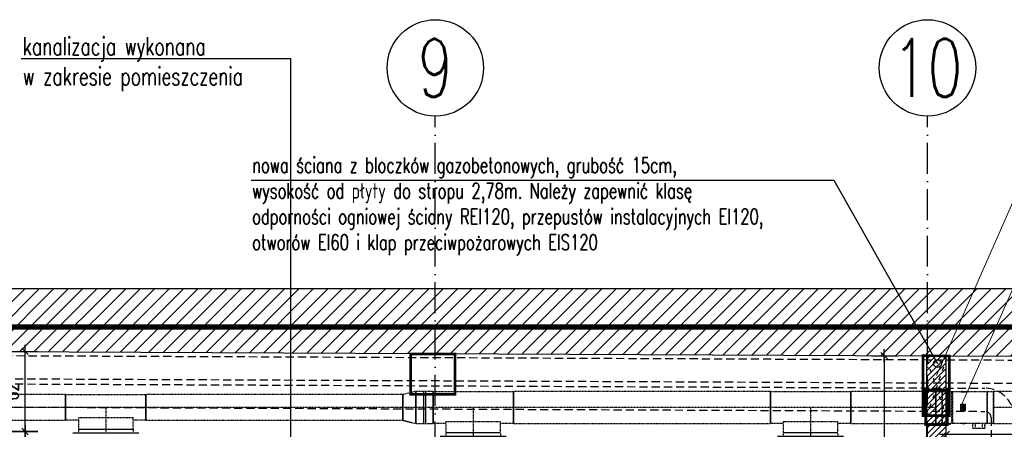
# Model space of a CAD drawing. Header units: millimetres. Extents: x 167273 to 188273, y -125105 to -88145.
# Tile 199 of 210: x 174289 to 175055, y -91255 to -90937. Entities that reach past the tile are written whole.
import ezdxf

# ---------------------------------------------------------------- set-up
doc = ezdxf.new("R2010")
doc.units = ezdxf.units.MM
doc.header["$PDMODE"] = 35
doc.header["$PDSIZE"] = 5
for name, pattern in [('ACAD_ISO03W100', [30, 12, -18]), ('ACAD_ISO10W100', [18, 12, -3, 0, -3]), ('DASHDOT', [1, 0.5, -0.25, 0, -0.25]), ('DASHED', [0.75, 0.5, -0.25]), ('HIDDEN', [9.525, 6.35, -3.175]), ('WENT_2', [1.5, 0.5, -1])]:
    doc.linetypes.add(name, pattern=pattern)
for name, color, linetype in [('!_ppoz', 10, 'Continuous'), ('a-op_leader', 9, 'Continuous'), ('a-op_text', 9, 'Continuous'), ('a-osie', 1, 'ACAD_ISO10W100'), ('a-wymiary', 9, 'Continuous'), ('b-przerywana1', 9, 'ACAD_ISO03W100'), ('b-ściany', 2, 'Continuous'), ('FLUID-N-BIB-SYM', 7, 'Continuous'), ('h-hatch', 8, 'Continuous')]:
    doc.layers.add(name, color=color, linetype=linetype)
doc.layers.add('!_zmiany', color=7, linetype='Continuous', true_color=0xfa7d00)
doc.layers.add('!zakres', color=7, linetype='ACAD_ISO03W100', lineweight=60, true_color=0x8a14ff)
for name, color, linetype, lineweight in [('FLUID-N-BIB', 8, 'Continuous', 30), ('IS_przejscia_ppoz_sciany', 212, 'Continuous', 60), ('IS_przejscia_ppoz_stropy', 32, 'Continuous', 60), ('TIS-WYT.PPOŻ- OPIS', 9, 'Continuous', 20), ('TIS_przejscia_ppoz_stropy', 22, 'Continuous', 18), ('TIS_WODA_OPIS', 9, 'Continuous', 9)]:
    doc.layers.add(name, color=color, linetype=linetype, lineweight=lineweight)
doc.styles.add('PPAB_100', font='romans.shx', dxfattribs={"width": 0.7, "height": 12})
doc.dimstyles.new('newPPAB_100', dxfattribs={"dimscale": 0, "dimtxt": 16, "dimasz": 1, "dimexe": 10, "dimexo": 10, "dimgap": 5, "dimtad": 1, "dimdec": 0, "dimzin": 0, "dimdsep": 46, "dimtxsty": 'PPAB_100', "dimblk": 'tick_50', "dimcen": 0.09, "dimdle": 5, "dimse1": 1, "dimse2": 1, "dimclrd": 9, "dimclre": 9, "dimclrt": 161, "dimadec": 0, "dimazin": 0, "dimtfac": 1, "dimtdec": 0, "dimtix": 1, "dimtmove": 2, "dimatfit": 0, "dimldrblk": 'tick_50', "dimfxl": 0, "dimtolj": 1, "dimtzin": 0, "dimarcsym": 0})

# ---------------------------------------------------------------- blocks, each defined once
blk = doc.blocks.new('tick_50')
at = {"color": 9, "ltscale": 20}
for p, q in [((0, 10), (0, -10)), ((-5, 0), (5, 0))]:
    blk.add_line(p, q, dxfattribs=at)
at = {"color": 0}
blk.add_line((2.5, 2.5), (-2.5, -2.5), dxfattribs=at)
blk = doc.blocks.new('*D221')
at = {"layer": 'a-wymiary', "color": 9, "lineweight": -2}
blk.add_line((175241.44, -91259.47), (175010.44, -91259.47), dxfattribs=at)
at = {"layer": 'Defpoints', "color": 0}
for p in [(175009.44, -91198.36), (175009.44, -91259.47), (175242.44, -91341.77)]:
    blk.add_point(p, dxfattribs=at)
at = {"layer": 'a-wymiary', "color": 9, "lineweight": -2, "rotation": 180}
blk.add_blockref('tick_50', (175009.44, -91259.47), dxfattribs=at)
at = {"layer": 'a-wymiary', "color": 9, "lineweight": -2}
blk.add_blockref('tick_50', (175242.44, -91259.47), dxfattribs=at)
at = {"layer": 'a-wymiary', "color": 161, "insert": (175125.94, -91248.47), "char_height": 12, "attachment_point": 5, "style": 'PPAB_100'}
blk.add_mtext('\\A1;233', dxfattribs=at)
blk = doc.blocks.new('*D273')
at = {"layer": 'a-wymiary', "color": 9, "lineweight": -2}
blk.add_line((174292.67, -91258.14), (174292.67, -91349.14), dxfattribs=at)
at = {"layer": 'Defpoints', "color": 0}
for p in [(174214.44, -91257.14), (174214.44, -91350.14), (174292.67, -91350.14)]:
    blk.add_point(p, dxfattribs=at)
at = {"layer": 'a-wymiary', "color": 9, "lineweight": -2}
for p, rotation in [((174292.67, -91257.14), 90), ((174292.67, -91350.14), 270)]:
    blk.add_blockref('tick_50', p, dxfattribs=dict(at, rotation=rotation))
at = {"layer": 'a-wymiary', "color": 161, "insert": (174281.67, -91303.64), "char_height": 12, "attachment_point": 5, "rotation": 90, "style": 'PPAB_100'}
blk.add_mtext('\\A1;93', dxfattribs=at)
blk = doc.blocks.new('*D307')
at = {"layer": 'a-wymiary', "color": 9, "lineweight": -2}
blk.add_line((174961.23, -91199.23), (174961.23, -91762.89), dxfattribs=at)
at = {"layer": 'Defpoints', "color": 0}
for p in [(174994.44, -91198.23), (174961.23, -91763.89), (174994.44, -91763.89)]:
    blk.add_point(p, dxfattribs=at)
at = {"layer": 'a-wymiary', "color": 9, "lineweight": -2}
for p, rotation in [((174961.23, -91198.23), 90), ((174961.23, -91763.89), 270)]:
    blk.add_blockref('tick_50', p, dxfattribs=dict(at, rotation=rotation))
at = {"layer": 'a-wymiary', "color": 161, "insert": (174950.23, -91481.06), "char_height": 12, "attachment_point": 5, "rotation": 90, "style": 'PPAB_100'}
blk.add_mtext('\\A1;566', dxfattribs=at)
blk = doc.blocks.new('*U857')
at = {"linetype": 'Continuous', "lineweight": -2}
for p, q in [((-331, 125), (-331, 0)), ((331, 0), (331, 125)), ((-331, 0), (-331, -125)), ((331, -125), (331, 0))]:
    blk.add_line(p, q, dxfattribs=at)
at = {"color": 0, "linetype": 'ByBlock', "lineweight": -2}
for p, q in [((331, 125), (-331, 125)), ((-331, -125), (331, -125))]:
    blk.add_line(p, q, dxfattribs=at)
at = {"layer": 'FLUID-N-BIB-SYM', "linetype": 'DASHDOT', "lineweight": -3}
blk.add_line((-331, 0), (331, 0), dxfattribs=at)
blk = doc.blocks.new('*U856')
at = {"linetype": 'Continuous', "lineweight": -2}
for p, q in [((-257.5, 225), (-212.5, 225)), ((-212.5, 225), (212.5, 225)), ((212.5, 225), (257.5, 225)), ((-312.5, 125), (-312.5, -125)), ((312.5, -125), (312.5, 125))]:
    blk.add_line(p, q, dxfattribs=at)
at = {"color": 0, "linetype": 'ByBlock', "lineweight": -2}
for p, q in [((-212.5, 195), (-212.5, 225)), ((-212.5, 195), (-212.5, 108.3)), ((212.5, 195), (212.5, 225)), ((212.5, 125), (212.5, 195)), ((-312.5, 125), (-212.5, 125)), ((212.5, 108.3), (-212.5, 108.3)), ((212.5, 108.3), (212.5, 125)), ((212.5, 125), (312.5, 125)), ((312.5, -125), (-312.5, -125))]:
    blk.add_line(p, q, dxfattribs=at)
at = {"linetype": 'Continuous', "lineweight": -3}
blk.add_line((212.5, 195), (-212.5, 195), dxfattribs=at)
at = {"layer": 'FLUID-N-BIB-SYM', "linetype": 'DASHDOT', "lineweight": -3}
for p, q in [((0, 0), (0, 225)), ((0, 205), (0, 225)), ((-312.5, 0), (312.5, 0))]:
    blk.add_line(p, q, dxfattribs=at)
blk = doc.blocks.new('*U855')
at = {"linetype": 'Continuous', "lineweight": -2}
for p, q in [((-1000, 125), (-1000, 0)), ((1000, 0), (1000, 125)), ((-1000, 0), (-1000, -125)), ((1000, -125), (1000, 0))]:
    blk.add_line(p, q, dxfattribs=at)
at = {"color": 0, "linetype": 'ByBlock', "lineweight": -2}
for p, q in [((1000, 125), (-1000, 125)), ((-1000, -125), (1000, -125))]:
    blk.add_line(p, q, dxfattribs=at)
at = {"layer": 'FLUID-N-BIB-SYM', "linetype": 'DASHDOT', "lineweight": -3}
blk.add_line((-1000, 0), (1000, 0), dxfattribs=at)
blk = doc.blocks.new('*U862')
at = {"linetype": 'Continuous', "lineweight": -2}
for p, q in [((-257.5, 225), (-212.5, 225)), ((-212.5, 225), (212.5, 225)), ((212.5, 225), (257.5, 225)), ((-312.5, 125), (-312.5, -125)), ((312.5, -125), (312.5, 125))]:
    blk.add_line(p, q, dxfattribs=at)
at = {"color": 0, "linetype": 'ByBlock', "lineweight": -2}
for p, q in [((-212.5, 195), (-212.5, 225)), ((-212.5, 195), (-212.5, 108.3)), ((212.5, 195), (212.5, 225)), ((212.5, 125), (212.5, 195)), ((-312.5, 125), (-212.5, 125)), ((212.5, 108.3), (-212.5, 108.3)), ((212.5, 108.3), (212.5, 125)), ((212.5, 125), (312.5, 125)), ((312.5, -125), (-312.5, -125))]:
    blk.add_line(p, q, dxfattribs=at)
at = {"linetype": 'Continuous', "lineweight": -3}
blk.add_line((212.5, 195), (-212.5, 195), dxfattribs=at)
at = {"layer": 'FLUID-N-BIB-SYM', "linetype": 'DASHDOT', "lineweight": -3}
for p, q in [((0, 0), (0, 225)), ((0, 205), (0, 225)), ((-312.5, 0), (312.5, 0))]:
    blk.add_line(p, q, dxfattribs=at)
blk = doc.blocks.new('*U869')
at = {"linetype": 'Continuous', "lineweight": -2}
for p, q in [((-49.5, 125), (-49.5, 0)), ((49.5, 0), (49.5, 100)), ((-49.5, 0), (-49.5, -125)), ((49.5, -100), (49.5, 0))]:
    blk.add_line(p, q, dxfattribs=at)
at = {"color": 0, "linetype": 'ByBlock', "lineweight": -2}
for p, q in [((49.5, 100), (-49.5, 125)), ((-49.5, -125), (49.5, -100))]:
    blk.add_line(p, q, dxfattribs=at)
at = {"layer": 'FLUID-N-BIB-SYM', "linetype": 'DASHDOT', "lineweight": -3}
blk.add_line((-49.5, 0), (49.5, 0), dxfattribs=at)
blk = doc.blocks.new('*U868')
at = {"linetype": 'Continuous', "lineweight": -2}
for p, q in [((-67.5, 125), (-67.5, 0)), ((67.5, 0), (67.5, 125)), ((-67.5, 0), (-67.5, -125)), ((67.5, -125), (67.5, 0))]:
    blk.add_line(p, q, dxfattribs=at)
at = {"color": 0, "linetype": 'ByBlock', "lineweight": -2}
for p, q in [((67.5, 125), (-67.5, 125)), ((-67.5, -125), (67.5, -125))]:
    blk.add_line(p, q, dxfattribs=at)
at = {"linetype": 'Continuous', "lineweight": -3}
for p, q in [((-7.5, -125), (-7.5, 125)), ((7.5, -125), (7.5, 125))]:
    blk.add_line(p, q, dxfattribs=at)
at = {"layer": 'FLUID-N-BIB-SYM', "linetype": 'DASHDOT', "lineweight": -3}
blk.add_line((-67.5, 0), (67.5, 0), dxfattribs=at)
blk = doc.blocks.new('*U867')
at = {"linetype": 'Continuous', "lineweight": -2}
for p, q in [((-1000, 100), (-1000, 0)), ((1000, 0), (1000, 100)), ((-1000, 0), (-1000, -100)), ((1000, -100), (1000, 0))]:
    blk.add_line(p, q, dxfattribs=at)
at = {"color": 0, "linetype": 'ByBlock', "lineweight": -2}
for p, q in [((1000, 100), (-1000, 100)), ((-1000, -100), (1000, -100))]:
    blk.add_line(p, q, dxfattribs=at)
at = {"layer": 'FLUID-N-BIB-SYM', "linetype": 'DASHDOT', "lineweight": -3}
blk.add_line((-1000, 0), (1000, 0), dxfattribs=at)
blk = doc.blocks.new('*U865')
at = {"linetype": 'Continuous', "lineweight": -2}
for p, q in [((-257.5, 200), (-212.5, 200)), ((-212.5, 200), (212.5, 200)), ((212.5, 200), (257.5, 200)), ((-312.5, 100), (-312.5, -100)), ((312.5, -100), (312.5, 100))]:
    blk.add_line(p, q, dxfattribs=at)
at = {"color": 0, "linetype": 'ByBlock', "lineweight": -2}
for p, q in [((-212.5, 170), (-212.5, 200)), ((-212.5, 170), (-212.5, 78.1)), ((212.5, 170), (212.5, 200)), ((212.5, 100), (212.5, 170)), ((-312.5, 100), (-212.5, 100)), ((212.5, 78.1), (-212.5, 78.1)), ((212.5, 78.1), (212.5, 100)), ((212.5, 100), (312.5, 100)), ((312.5, -100), (-312.5, -100))]:
    blk.add_line(p, q, dxfattribs=at)
at = {"linetype": 'Continuous', "lineweight": -3}
blk.add_line((212.5, 170), (-212.5, 170), dxfattribs=at)
at = {"layer": 'FLUID-N-BIB-SYM', "linetype": 'DASHDOT', "lineweight": -3}
for p, q in [((0, 0), (0, 200)), ((0, 180), (0, 200)), ((-312.5, 0), (312.5, 0))]:
    blk.add_line(p, q, dxfattribs=at)
blk = doc.blocks.new('*U863')
at = {"linetype": 'Continuous', "lineweight": -2}
for p, q in [((-257.5, 100), (-257.5, 0)), ((257.5, 0), (257.5, 100)), ((-257.5, 0), (-257.5, -100)), ((257.5, -100), (257.5, 0))]:
    blk.add_line(p, q, dxfattribs=at)
at = {"color": 0, "linetype": 'ByBlock', "lineweight": -2}
for p, q in [((257.5, 100), (-257.5, 100)), ((-257.5, -100), (257.5, -100))]:
    blk.add_line(p, q, dxfattribs=at)
at = {"layer": 'FLUID-N-BIB-SYM', "linetype": 'DASHDOT', "lineweight": -3}
blk.add_line((-257.5, 0), (257.5, 0), dxfattribs=at)
blk = doc.blocks.new('*U852')
at = {"color": 0, "linetype": 'ByBlock', "lineweight": -2}
for p, q in [((-177.5, 125), (-225, 125)), ((-225, 0), (-225, 125)), ((-172.5, 126.2), (-177.5, 126.2)), ((-177.5, 125), (-177.5, 126.2)), ((-177.5, -125), (-177.5, 125)), ((-172.5, 126.2), (-172.5, 125)), ((-172.5, 125), (-172.5, -125)), ((95.5, 125), (-172.5, 125)), ((95.5, 125), (95.5, 123.7)), ((100.5, 123.7), (95.5, 123.7)), ((95.5, 123.7), (95.5, -123.7)), ((130.5, 125), (100.5, 125)), ((100.5, 123.7), (100.5, 125)), ((100.5, -123.8), (100.5, 123.7)), ((110, 129), (120, 129)), ((110, 129), (110, 125)), ((120, 125), (120, 129)), ((130.5, 125), (130.5, 123.7)), ((135.5, 123.7), (130.5, 123.7)), ((130.5, 123.7), (130.5, -123.7)), ((172.5, 125), (135.5, 125)), ((135.5, 123.7), (135.5, 125)), ((135.5, -123.8), (135.5, 123.7)), ((177.5, 126.2), (172.5, 126.2)), ((172.5, 125), (172.5, 126.2)), ((172.5, -125), (172.5, 125)), ((177.5, 126.2), (177.5, 125)), ((177.5, 125), (177.5, -125)), ((225, 125), (177.5, 125)), ((225, 125), (225, 52.8)), ((-225, -125), (-225, 0)), ((225, 52.8), (225, -52.8)), ((225, -52.8), (225, -125)), ((-225, -125), (-177.5, -125)), ((-177.5, -126.3), (-177.5, -125)), ((-177.5, -126.3), (-172.5, -126.3)), ((-172.5, -125), (-172.5, -126.3)), ((-172.5, -125), (-114, -125)), ((-156.5, -160), (-156.5, -125)), ((-156.5, -125), (-136.5, -125)), ((-156.5, -125), (-156.5, -160)), ((-136.5, -125), (-83.5, -125)), ((-136.5, -125), (-136.5, -160)), ((-136.5, -125), (-136.5, -125)), ((-114, -125), (-106, -125)), ((-106, -125), (95.5, -125)), ((-83.5, -160), (-83.5, -125)), ((-63.5, -125), (-83.5, -125)), ((-63.5, -160), (-63.5, -125)), ((-63.5, -160), (-63.5, -125)), ((95.5, -123.7), (95.5, -125)), ((95.5, -123.8), (100.5, -123.8)), ((100.5, -125), (100.5, -123.8)), ((100.5, -125), (130.5, -125)), ((110, -125), (110, -129)), ((120, -129), (110, -129)), ((120, -129), (120, -125)), ((130.5, -123.7), (130.5, -125)), ((130.5, -123.8), (135.5, -123.8)), ((135.5, -125), (135.5, -123.8)), ((135.5, -125), (172.5, -125)), ((172.5, -126.3), (172.5, -125)), ((172.5, -126.3), (177.5, -126.3)), ((177.5, -125), (177.5, -126.3)), ((177.5, -125), (225, -125)), ((-136.5, -160), (-156.5, -160)), ((-156.5, -160), (-156.5, -160)), ((-136.5, -160), (-136.5, -160)), ((-83.5, -160), (-136.5, -160)), ((-136.5, -160), (-136.5, -160)), ((-83.5, -160), (-83.5, -160)), ((-63.5, -160), (-83.5, -160)), ((-63.5, -160), (-63.5, -160))]:
    blk.add_line(p, q, dxfattribs=at)
at = {"linetype": 'Continuous', "lineweight": -3}
for p, q in [((-5, 122.5), (-5, 125)), ((30, 122.5), (-5, 122.5)), ((16.9, 125), (-0.6, 125)), ((-0.6, 124.1), (-0.6, 124.7)), ((16.9, 124.7), (-0.6, 124.7)), ((16.9, 124.1), (-0.6, 124.1)), ((16.9, 125), (25.6, 125)), ((16.9, 124.9), (16.9, 124.7)), ((16.9, 124.9), (25.6, 124.4)), ((16.9, 123.9), (25.6, 124.4)), ((30, 122.5), (30, 125)), ((30, 24.8), (-5, 24.8)), ((-5, -24.8), (-5, 24.8)), ((-0.6, 15.5), (-0.6, 9.5)), ((16.9, 15.5), (-0.6, 15.5)), ((16.9, 9.5), (-0.6, 9.5)), ((-0.6, 3), (-0.6, -3)), ((16.9, 3), (-0.6, 3)), ((16.9, 17.5), (25.6, 12.5)), ((16.9, 7.5), (25.6, 12.5)), ((16.9, 7.5), (16.9, 9.5)), ((16.9, 5), (25.6, 0)), ((30, -24.8), (30, 24.8)), ((30, -24.8), (-5, -24.8)), ((16.9, -3), (-0.6, -3)), ((-0.6, -9.5), (-0.6, -15.5)), ((16.9, -9.5), (-0.6, -9.5)), ((16.9, -15.5), (-0.6, -15.5)), ((16.9, -5), (25.6, 0)), ((16.9, -5), (16.9, -3)), ((16.9, -7.5), (25.6, -12.5)), ((16.9, -17.5), (25.6, -12.5)), ((16.9, -17.5), (16.9, -15.5)), ((30, -122.5), (-5, -122.5)), ((-5, -125), (-5, -122.5)), ((-0.6, -124.1), (-0.6, -124.7)), ((16.9, -124.1), (-0.6, -124.1)), ((16.9, -124.7), (-0.6, -124.7)), ((16.9, -125), (-0.6, -125)), ((16.9, -125), (-0.6, -125)), ((16.9, -123.9), (25.6, -124.4)), ((16.9, -124.9), (25.6, -124.4)), ((16.9, -124.9), (16.9, -124.7)), ((16.9, -125), (25.6, -125)), ((16.9, -125), (25.6, -125)), ((30, -125), (30, -122.5))]:
    blk.add_line(p, q, dxfattribs=at)
at = {"color": 0, "linetype": 'ByBlock', "lineweight": -2, "extrusion": (3.14984e-17, -1.46596e-13, -1)}
blk.add_ellipse((115, 0), major_axis=(110, 52.8), ratio=1, start_param=0, end_param=0.001272, dxfattribs=at)
blk = doc.blocks.new('*U851')
at = {"linetype": 'Continuous', "lineweight": -2}
for p, q in [((-136.5, 0), (-136.5, 125)), ((136.5, 125), (136.5, 0)), ((-136.5, -125), (-136.5, 0)), ((136.5, 0), (136.5, -125))]:
    blk.add_line(p, q, dxfattribs=at)
at = {"color": 0, "linetype": 'ByBlock', "lineweight": -2}
for p, q in [((-136.5, 125), (136.5, 125)), ((136.5, -125), (-136.5, -125))]:
    blk.add_line(p, q, dxfattribs=at)
at = {"layer": 'FLUID-N-BIB-SYM', "linetype": 'DASHDOT', "lineweight": -3}
for p, q in [((-136.5, 0), (136.5, 0)), ((-136.5, 0), (-136.5, 0)), ((136.5, 0), (136.5, 0))]:
    blk.add_line(p, q, dxfattribs=at)

msp = doc.modelspace()

# ---------------------------------------------------------------- hatches: boundary and pattern name
at = {"layer": '!_ppoz'}
h = msp.add_hatch(dxfattribs=at)
h.set_pattern_fill('ANSI31', color=256, style=0)
h.set_pattern_definition([(45, (0, -5000), (-2.24506403, 2.24506403), [])])
h.paths.add_polyline_path([(175009.44, -91247.36), (174994.44, -91247.29), (174994.44, -91558.89), (175009.44, -91558.89)])
h.paths.add_polyline_path([(175009.44, -91221.36), (174994.44, -91221.29), (174994.44, -91247.29), (175009.44, -91247.36)])
h.paths.add_polyline_path([(175009.44, -91199.36), (174994.44, -91199.29), (174994.44, -91221.29), (175009.44, -91221.36)])
h.paths.add_polyline_path([(175009.44, -91198.36), (174994.44, -91198.23), (174994.44, -91199.29), (175009.44, -91199.36)])
at = {"layer": 'h-hatch'}
h = msp.add_hatch(dxfattribs=at)
h.set_pattern_fill('ANSI31', color=256, scale=2.5, style=0)
h.set_pattern_definition([(45, (0, -5000), (-5.61266008, 5.61266008), [])])
h.paths.add_polyline_path([(175326.44, -91145.89), (174965.78, -91145.89), (174998.93, -91198.27), (175009.44, -91198.36), (175326.44, -91199.77)])
h.paths.add_polyline_path([(173489.9, -91145.89), (173445.44, -91145.89), (173383.44, -91145.89), (173383.44, -91191.13), (173489.9, -91191.6)])
h.paths.add_polyline_path([(174965.78, -91145.89), (173489.9, -91145.89), (173489.9, -91191.6), (174994.44, -91198.23), (174998.93, -91198.27)])

# ---------------------------------------------------------------- linework, layer by layer
at = {"layer": '!_ppoz'}
msp.add_line((174994.44, -91198.23), (175009.44, -91198.36), dxfattribs=at)
at = {"layer": '!_zmiany'}
msp.add_lwpolyline([(174289.64, -90967.19), (174499.36, -90967.19), (174499.36, -91508.89)], dxfattribs=at)
at = {"layer": '!zakres', "linetype": 'DASHED', "ltscale": 40, "const_width": 4, "flags": 128}
msp.add_lwpolyline([(173471.44, -91779.89), (173471.44, -91796.89), (176532.44, -91796.89), (176532.44, -91175.89), (173471.44, -91175.89), (173471.44, -91477.89), (172703.44, -91477.89), (172703.44, -91779.99)], close=True, dxfattribs=at)
at = {"layer": 'a-op_leader'}
msp.add_lwpolyline([(174468.67, -91061.69), (174921.99, -91061.69), (175002.71, -91204.25)], dxfattribs=at)
msp.add_circle((175002.71, -91204.25), 3, dxfattribs=at)
at = {"layer": 'a-osie', "ltscale": 2}
for p, q in [((174611.94, -92211.89), (174611.94, -91011.89)), ((174994.94, -92211.89), (174994.94, -91011.89))]:
    msp.add_line(p, q, dxfattribs=at)
at = {"layer": 'a-osie', "linetype": 'Continuous'}
for centre in [(174611.94, -90974.39), (174994.94, -90974.39)]:
    msp.add_circle(centre, 37.5, dxfattribs=at)
at = {"layer": 'b-przerywana1', "ltscale": 0.25}
for p, q in [((174994.44, -91201.29), (175009.44, -91201.36)), ((174994.44, -91201.29), (175009.44, -91245.36)), ((174994.44, -91245.29), (175009.44, -91201.36)), ((174994.44, -91245.29), (175009.44, -91245.36))]:
    msp.add_line(p, q, dxfattribs=at)
at = {"layer": 'b-ściany'}
for p, q in [((173445.44, -91145.89), (176938.64, -91145.89)), ((173498.44, -91191.64), (174994.44, -91198.23)), ((174994.44, -91558.89), (174994.44, -91198.23)), ((174994.44, -91558.89), (174994.44, -91198.36)), ((175009.44, -91558.89), (175009.44, -91198.36)), ((175009.44, -91198.36), (176979.55, -91207.12))]:
    msp.add_line(p, q, dxfattribs=at)
at = {"layer": 'h-hatch', "linetype": 'HIDDEN'}
for points in [[(173333.44, -91421.89), (173333.44, -91193.91), (175061.54, -91201.59, -0.412912), (175084.44, -91224.59), (175084.44, -91269.71, 0.412912), (175089.42, -91274.71), (175139.42, -91274.94, 0.415516), (175144.44, -91269.94), (175144.44, -91225.06, -0.415516), (175167.54, -91202.06), (176549.53, -91208.2)], [(173351.44, -91421.89), (173351.44, -91211.99), (175061.46, -91219.59, -0.412912), (175066.44, -91224.59), (175066.44, -91269.71, 0.412912), (175089.34, -91292.71), (175139.34, -91292.94, 0.415516), (175162.44, -91269.94), (175162.44, -91225.06, -0.415516), (175167.46, -91220.06), (176549.46, -91226.2)], [(173313.44, -91421.89), (173313.44, -91215.82), (175039.54, -91223.49, -0.412912), (175062.44, -91246.49), (175062.44, -91291.62, 0.412912), (175067.42, -91296.62), (175161.42, -91297.03, 0.415516), (175166.44, -91292.03), (175166.44, -91247.16, -0.415516), (175189.54, -91224.16), (176549.45, -91230.2)], [(173331.44, -91421.89), (173331.44, -91233.9), (175039.46, -91241.49, -0.412912), (175044.44, -91246.49), (175044.44, -91291.62, 0.412912), (175067.34, -91314.62), (175161.34, -91315.03, 0.415516), (175184.44, -91292.03), (175184.44, -91247.16, -0.415516), (175189.46, -91242.16), (176549.44, -91248.2)]]:
    msp.add_lwpolyline(points, format="xyb", dxfattribs=at)
at = {"layer": 'IS_przejscia_ppoz_sciany', "const_width": 2}
msp.add_lwpolyline([(174991.41, -91198.14), (175011.95, -91198.46), (175011.98, -91244.82), (174991.44, -91244.82)], close=True, dxfattribs=at)
at = {"layer": 'IS_przejscia_ppoz_stropy', "const_width": 2}
msp.add_lwpolyline([(174592.85, -91196.82), (174627.3, -91196.82), (174627.3, -91228.22), (174592.85, -91228.22)], close=True, dxfattribs=at)
at = {"layer": 'TIS-WYT.PPOŻ- OPIS'}
msp.add_lwpolyline([(175001.88, -91213.5), (175068.9, -91061.69), (175310.2, -91061.69)], dxfattribs=at)
at = {"layer": 'TIS_przejscia_ppoz_stropy', "const_width": 2}
msp.add_lwpolyline([(174993.41, -91251.85), (175010.41, -91251.85), (175010.41, -91224.85), (174993.41, -91224.85)], close=True, dxfattribs=at)
at = {"layer": 'TIS_WODA_OPIS'}
msp.add_lwpolyline([(175194.71, -91105.79), (175079.19, -91105.79), (175020.74, -91238.2)], dxfattribs=at)

# ---------------------------------------------------------------- block references
at = {"layer": 'FLUID-N-BIB', "linetype": 'WENT_2', "xscale": 0.1000000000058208, "yscale": 0.1000000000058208, "zscale": 0.1, "rotation": 180}
for name, p in [('*U869', (174591.74, -91238.43, -52)), ('*U868', (174603.44, -91238.43, -52)), ('*U862', (174641.44, -91238.43, -52)), ('*U855', (174772.69, -91238.43, -52)), ('*U856', (174903.94, -91238.43, -52)), ('*U857', (174968.29, -91238.43, -52)), ('*U863', (174298.54, -91238.43, -52)), ('*U865', (174355.54, -91238.43, -52)), ('*U867', (174486.79, -91238.43, -52))]:
    msp.add_blockref(name, p, dxfattribs=at)
at = {"layer": 'FLUID-N-BIB', "linetype": 'WENT_2', "extrusion": (-1.22465e-16, 0, -1), "xscale": 0.1000000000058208, "yscale": 0.1000000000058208, "zscale": 0.1}
for name, p in [('*U852', (-175023.9, -91238.43, 52)), ('*U851', (-175060.04, -91238.43, 52))]:
    msp.add_blockref(name, p, dxfattribs=at)

# ---------------------------------------------------------------- texts
at = {"layer": '!_zmiany', "insert": (174290.95, -90950.57), "char_height": 14, "width": 190.235, "attachment_point": 1, "style": 'PPAB_100'}
msp.add_mtext('{\\Fromans.shx|c238;kanalizacja wykonana \\Pw zakresie pomieszczenia}', dxfattribs=at)
at = {"layer": 'a-op_text', "ltscale": 0.5, "insert": (174469.47, -91043.95), "char_height": 12, "width": 558.569, "attachment_point": 1, "style": 'PPAB_100'}
msp.add_mtext('{\\Fromans.shx|c238;nowa ściana z bloczków gazobetonowych, grubość 15cm, \\Pwysokość od płyty do stropu 2,78m. Należy zapewnić klasę \\Podporności ogniowej ściany REI120, przepustów instalacyjnych EI120,\\Potworów EI60 i klap przeciwpożarowych EIS120 }', dxfattribs=at)
at = {"layer": 'a-osie', "linetype": 'ACAD_ISO10W100', "char_height": 45, "width": 4405.7835, "attachment_point": 5, "style": 'PPAB_100'}
for s, insert in [('9', (174611.94, -90974.39)), ('10', (174994.94, -90974.39))]:
    msp.add_mtext(s, dxfattribs=dict(at, insert=insert))

# ---------------------------------------------------------------- dimensions: what is measured, and where the dimension line sits
at = {"layer": 'a-wymiary'}
msp.add_linear_dim(base=(174292.67, -91194.87), p1=(174214.44, -91257.14), p2=(174232.94, -91194.87), angle=90, dimstyle='newPPAB_100', override={"dimscale": 1}, dxfattribs=at).render()
for base, p1, p2, picture, middle in [((174961.23, -91763.89), (174994.44, -91198.23), (174994.44, -91763.89), '*D307', (174950.23, -91481.06)), ((174292.67, -91350.14), (174214.44, -91257.14), (174214.44, -91350.14), '*D273', (174281.67, -91303.64))]:
    dim = msp.add_linear_dim(base=base, p1=p1, p2=p2, angle=90, dimstyle='newPPAB_100', override={"dimscale": 1}, dxfattribs=at)
    dim.commit()
    dim.dimension.update_dxf_attribs({"geometry": picture, "text_midpoint": middle})
dim = msp.add_linear_dim(base=(175009.44, -91259.47), p1=(175242.44, -91341.77), p2=(175009.44, -91198.36), dimstyle='newPPAB_100', override={"dimscale": 1}, dxfattribs=at)
dim.commit()
dim.dimension.update_dxf_attribs({"geometry": '*D221', "text_midpoint": (175125.94, -91248.47)})

doc.saveas('drawing.dxf')
